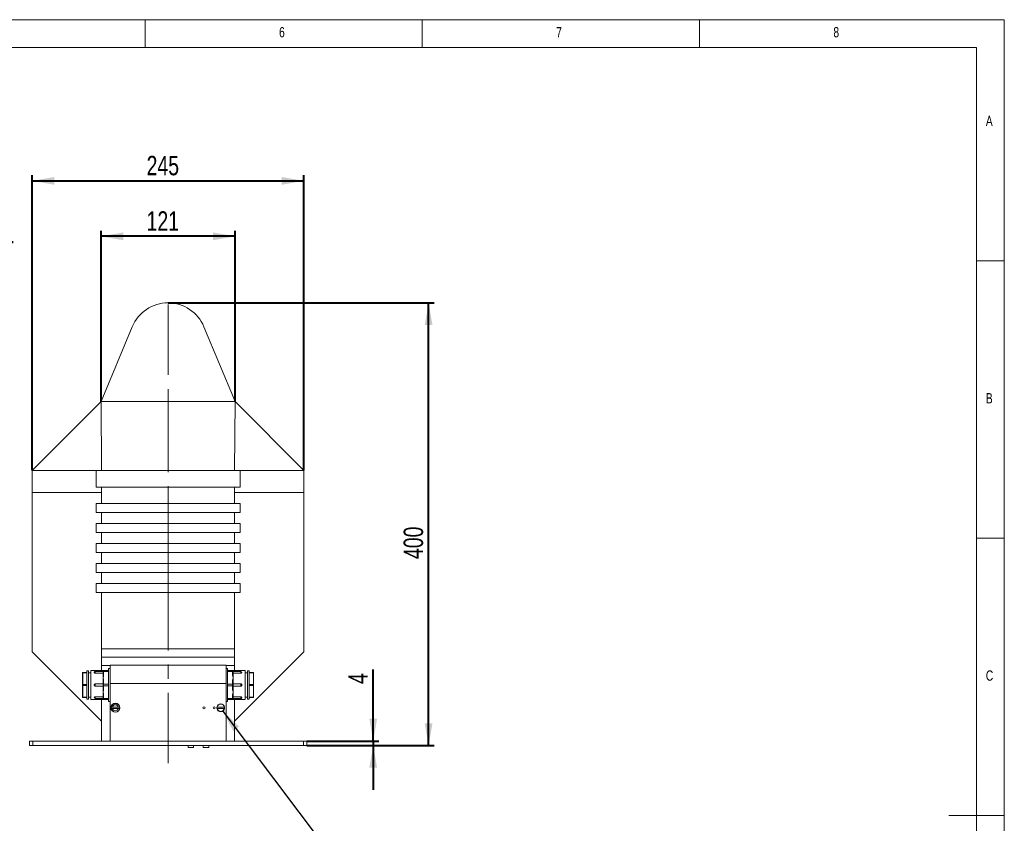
# Model space of a CAD drawing. Header units: millimetres. Extents: x 5 to 583, y 5 to 292.
# Tile 7 of 8: x 237 to 415, y 147 to 292. Entities that reach past the tile are written whole.
import ezdxf

# ---------------------------------------------------------------- set-up
doc = ezdxf.new("R2010")
doc.units = ezdxf.units.MM
doc.linetypes.add('CENTERX2', pattern=[20.32, 12.7, -2.54, 2.54, -2.54])
doc.layers.add('KÓTY_DO_VÝKRESŮ_NA_WEB', color=7, linetype='Continuous', lineweight=40)
doc.styles.add('SLDTEXTSTYLE0', font='TXT', dxfattribs={"width": 0.75})
doc.styles.add('SLDTEXTSTYLE4', font='TXT', dxfattribs={"width": 0.75, "bigfont": 'bigfont'})
doc.dimstyles.new('SLDDIMSTYLE0', dxfattribs={"dimtxt": 3.5, "dimasz": 4, "dimexe": 0, "dimexo": 0.0625, "dimgap": 0.875, "dimtad": 1, "dimdec": 1, "dimlfac": 5, "dimrnd": 1e-09, "dimzin": 12, "dimdsep": 46, "dimtxsty": 'SLDTEXTSTYLE0', "dimsah": 1, "dimcen": 0.09, "dimadec": 0, "dimazin": 3, "dimtfac": 1, "dimtofl": 0, "dimtmove": 0, "dimatfit": 3, "dimfxl": 1, "dimfrac": 2, "dimtolj": 1, "dimtzin": 12, "dimarcsym": 0})
doc.dimstyles.new('SLDDIMSTYLE1', dxfattribs={"dimtxt": 3.5, "dimasz": 4, "dimexe": 0, "dimexo": 0.0625, "dimgap": 0.875, "dimtad": 1, "dimdec": 1, "dimlfac": 5, "dimrnd": 1e-09, "dimzin": 12, "dimdsep": 46, "dimtxsty": 'SLDTEXTSTYLE0', "dimsah": 1, "dimcen": 0.09, "dimadec": 0, "dimazin": 3, "dimtfac": 1, "dimtmove": 0, "dimatfit": 0, "dimfxl": 1, "dimfrac": 2, "dimtolj": 1, "dimtzin": 12, "dimarcsym": 0})
doc.dimstyles.new('SLDDIMSTYLE2', dxfattribs={"dimtxt": 0.18, "dimasz": 4, "dimexe": 0, "dimexo": 0.0625, "dimgap": 0, "dimtad": 0, "dimtih": 1, "dimtoh": 1, "dimdec": 0, "dimrnd": 1e-09, "dimzin": 0, "dimdsep": 46, "dimtxsty": 'Standard', "dimsah": 1, "dimcen": 0.09, "dimadec": 0, "dimazin": 0, "dimtfac": 4, "dimtdec": 0, "dimtofl": 0, "dimtmove": 0, "dimatfit": 3, "dimfxl": 1, "dimfrac": 2, "dimtolj": 1, "dimtzin": 0, "dimarcsym": 0})

# ---------------------------------------------------------------- blocks, each defined once
blk = doc.blocks.new('SW_NOTE_3')
at = {"layer": 'KÓTY_DO_VÝKRESŮ_NA_WEB', "color": 0}
for p, q in [((0, 0), (38.9, 0)), ((38.9, 0), (0, 0)), ((0, 0), (38.9, 0)), ((38.9, 0), (0, 0)), ((0, 0), (38.9, 0)), ((38.9, 0), (0, 0))]:
    blk.add_line(p, q, dxfattribs=at)
at = {"layer": 'KÓTY_DO_VÝKRESŮ_NA_WEB', "color": 0, "char_height": 3.5, "attachment_point": 1}
for s, insert, style in [('Pevný kontakt', (0.05, 13.62), 'SLDTEXTSTYLE0'), ('Fixed contact', (0.05, 9.09), 'SLDTEXTSTYLE0'), ('\\M+18447\\M+18475\\M+18483\\M+18484\\M+1847B\\M+18479\\M+1847A \\M+1847B\\M+18480\\M+1847E\\M+18484\\M+18470\\M+1847B\\M+18484', (0.05, 4.57), 'SLDTEXTSTYLE4')]:
    blk.add_mtext(s, dxfattribs=dict(at, insert=insert, style=style))
blk = doc.blocks.new('_D_17')
at = {"layer": 'KÓTY_DO_VÝKRESŮ_NA_WEB'}
for p, q in [((252.05, 223.15), (252.05, 253.94)), ((276.25, 252.94), (252.05, 252.94)), ((276.25, 223.15), (276.25, 253.94))]:
    blk.add_line(p, q, dxfattribs=at)
for points in [[(252.05, 252.94), (256.05, 252.24), (256.05, 253.64)], [(276.25, 252.94), (272.25, 253.64), (272.25, 252.24)]]:
    blk.add_solid(points, dxfattribs=at)
at = {"layer": 'KÓTY_DO_VÝKRESŮ_NA_WEB', "insert": (260.27, 257.45), "char_height": 3.5, "attachment_point": 1, "style": 'SLDTEXTSTYLE0'}
blk.add_mtext('121', dxfattribs=at)
blk = doc.blocks.new('_D_18')
at = {"layer": 'KÓTY_DO_VÝKRESŮ_NA_WEB'}
for p, q in [((239.65, 210.75), (239.65, 263.94)), ((239.65, 262.94), (288.65, 262.94)), ((288.65, 210.75), (288.65, 263.94))]:
    blk.add_line(p, q, dxfattribs=at)
for points in [[(239.65, 262.94), (243.65, 262.24), (243.65, 263.64)], [(288.65, 262.94), (284.65, 263.64), (284.65, 262.24)]]:
    blk.add_solid(points, dxfattribs=at)
at = {"layer": 'KÓTY_DO_VÝKRESŮ_NA_WEB', "insert": (260.27, 267.45), "char_height": 3.5, "attachment_point": 1, "style": 'SLDTEXTSTYLE0'}
blk.add_mtext('245', dxfattribs=at)
blk = doc.blocks.new('_D_19')
at = {"layer": 'KÓTY_DO_VÝKRESŮ_NA_WEB'}
for p, q in [((301.15, 161.94), (301.15, 174.81)), ((289.16, 161.94), (302.15, 161.94)), ((301.15, 161.94), (301.15, 161.14)), ((289.16, 161.14), (302.15, 161.14)), ((301.15, 161.14), (301.15, 153.14))]:
    blk.add_line(p, q, dxfattribs=at)
for points in [[(301.15, 161.94), (301.85, 165.94), (300.45, 165.94)], [(301.15, 161.14), (300.45, 157.14), (301.85, 157.14)]]:
    blk.add_solid(points, dxfattribs=at)
at = {"layer": 'KÓTY_DO_VÝKRESŮ_NA_WEB', "insert": (296.64, 172.23), "char_height": 3.5, "attachment_point": 1, "rotation": 90, "style": 'SLDTEXTSTYLE0'}
blk.add_mtext('4', dxfattribs=at)
blk = doc.blocks.new('_D_20')
at = {"layer": 'KÓTY_DO_VÝKRESŮ_NA_WEB'}
for p, q in [((264.16, 240.94), (312.15, 240.94)), ((311.15, 161.14), (311.15, 240.94)), ((289.16, 161.14), (312.15, 161.14))]:
    blk.add_line(p, q, dxfattribs=at)
for points in [[(311.15, 240.94), (310.45, 236.94), (311.85, 236.94)], [(311.15, 161.14), (311.85, 165.14), (310.45, 165.14)]]:
    blk.add_solid(points, dxfattribs=at)
at = {"layer": 'KÓTY_DO_VÝKRESŮ_NA_WEB', "insert": (306.64, 194.75), "char_height": 3.5, "attachment_point": 1, "rotation": 90, "style": 'SLDTEXTSTYLE0'}
blk.add_mtext('400', dxfattribs=at)

msp = doc.modelspace()

# ---------------------------------------------------------------- linework, layer by layer
at = {"color": 7, "linetype": 'Continuous', "lineweight": 0}
for p, q in [((415, 292), (5, 292)), ((260, 287), (260, 292)), ((310, 292), (310, 287)), ((360, 287), (360, 292)), ((415, 5), (415, 292)), ((410, 287), (10, 287)), ((410, 287), (410, 10)), ((415, 248.5), (410, 248.5)), ((410, 198.5), (415, 198.5)), ((415, 148.5), (405, 148.5))]:
    msp.add_line(p, q, dxfattribs=at)
at = {"color": 7, "linetype": 'Continuous', "lineweight": 15}
for p, q in [((257.689, 236.64), (252.048, 223.141)), ((270.607, 236.64), (276.248, 223.141)), ((239.648, 210.741), (252.048, 223.141)), ((276.248, 223.141), (252.048, 223.141)), ((252.048, 223.141), (252.148, 210.741)), ((276.248, 223.141), (276.148, 210.741)), ((288.648, 210.741), (276.248, 223.141)), ((239.648, 210.741), (239.648, 206.741)), ((251.148, 210.741), (239.648, 210.741)), ((251.148, 210.741), (277.148, 210.741)), ((251.148, 210.741), (251.148, 207.741)), ((277.148, 207.741), (277.148, 210.741)), ((277.148, 210.741), (288.648, 210.741)), ((288.648, 210.741), (288.648, 206.741)), ((239.648, 206.741), (252.148, 206.741)), ((239.648, 206.741), (239.648, 178.041)), ((251.148, 207.741), (277.148, 207.741)), ((252.148, 207.741), (252.148, 206.741)), ((252.148, 204.741), (252.148, 206.741)), ((276.148, 207.741), (276.148, 206.741)), ((276.148, 204.741), (276.148, 206.741)), ((276.148, 206.741), (288.648, 206.741)), ((288.648, 206.741), (288.648, 178.041)), ((251.148, 204.741), (251.148, 203.141)), ((251.148, 204.741), (277.148, 204.741)), ((277.148, 203.141), (277.148, 204.741)), ((251.148, 203.141), (277.148, 203.141)), ((252.148, 201.141), (252.148, 203.141)), ((276.148, 201.141), (276.148, 203.141)), ((251.148, 201.141), (277.148, 201.141)), ((251.148, 201.141), (251.148, 199.541)), ((277.148, 199.541), (277.148, 201.141)), ((251.148, 199.541), (277.148, 199.541)), ((252.148, 197.541), (252.148, 199.541)), ((276.148, 197.541), (276.148, 199.541)), ((251.148, 197.541), (251.148, 195.941)), ((251.148, 197.541), (277.148, 197.541)), ((277.148, 195.941), (277.148, 197.541)), ((251.148, 195.941), (277.148, 195.941)), ((252.148, 193.941), (252.148, 195.941)), ((276.148, 193.941), (276.148, 195.941)), ((251.148, 193.941), (277.148, 193.941)), ((251.148, 193.941), (251.148, 192.341)), ((277.148, 192.341), (277.148, 193.941)), ((251.148, 192.341), (277.148, 192.341)), ((252.148, 190.341), (252.148, 192.341)), ((276.148, 190.341), (276.148, 192.341)), ((251.148, 190.341), (251.148, 188.741)), ((251.148, 190.341), (277.148, 190.341)), ((277.148, 188.741), (277.148, 190.341)), ((251.148, 188.741), (277.148, 188.741)), ((252.148, 178.541), (252.148, 188.741)), ((276.148, 178.541), (276.148, 188.741)), ((239.648, 178.041), (252.148, 165.541)), ((252.148, 178.541), (276.148, 178.541)), ((252.148, 177.041), (252.148, 178.541)), ((276.148, 178.541), (276.148, 177.041)), ((276.148, 165.541), (288.648, 178.041)), ((252.148, 177.041), (276.148, 177.041)), ((252.148, 175.541), (252.148, 177.041)), ((276.148, 177.041), (276.148, 175.541)), ((248.718, 174.193), (248.718, 174.269)), ((248.718, 172.115), (248.718, 174.193)), ((248.758, 174.304), (248.758, 174.309)), ((248.758, 174.309), (249.518, 174.309)), ((248.758, 174.304), (248.758, 174.228)), ((249.518, 174.304), (248.758, 174.304)), ((248.758, 174.213), (248.758, 174.228)), ((248.758, 174.228), (249.518, 174.228)), ((248.758, 174.213), (248.758, 172.135)), ((249.518, 174.213), (248.758, 174.213)), ((249.818, 174.61), (249.518, 174.61)), ((249.518, 174.61), (249.518, 174.308)), ((249.518, 174.308), (249.518, 174.304)), ((249.518, 174.304), (249.518, 174.266)), ((249.518, 174.266), (249.518, 174.228)), ((249.518, 174.228), (249.518, 174.221)), ((249.518, 174.221), (249.518, 172.126)), ((249.818, 174.61), (249.818, 169.468)), ((250.218, 174.239), (249.818, 174.239)), ((252.418, 174.637), (250.218, 174.637)), ((250.218, 169.441), (250.218, 174.637)), ((252.418, 174.489), (251.018, 174.489)), ((251.018, 174.489), (251.018, 174.183)), ((251.018, 174.183), (252.418, 174.183)), ((252.148, 175.541), (253.698, 175.541)), ((252.148, 174.637), (252.148, 175.541)), ((252.418, 174.537), (252.418, 174.637)), ((252.418, 174.391), (252.418, 174.537)), ((252.418, 173.907), (252.418, 174.391)), ((252.518, 174.637), (252.518, 174.464)), ((252.518, 174.637), (253.418, 174.637)), ((252.518, 174.464), (252.518, 173.957)), ((252.518, 174.464), (253.418, 174.464)), ((253.698, 175.039), (253.418, 175.039)), ((253.418, 169.039), (253.418, 175.039)), ((253.698, 175.639), (274.598, 175.639)), ((253.698, 172.339), (253.698, 175.639)), ((274.598, 172.339), (274.598, 175.639)), ((274.598, 175.541), (276.148, 175.541)), ((274.878, 175.039), (274.598, 175.039)), ((274.878, 175.039), (274.878, 169.039)), ((275.778, 174.637), (274.878, 174.637)), ((275.778, 174.464), (274.878, 174.464)), ((275.778, 174.464), (275.778, 174.637)), ((275.778, 173.957), (275.778, 174.464)), ((278.078, 174.637), (275.878, 174.637)), ((275.878, 174.637), (275.878, 174.537)), ((275.878, 174.537), (275.878, 174.391)), ((277.278, 174.489), (275.878, 174.489)), ((275.878, 174.391), (275.878, 173.907)), ((275.878, 174.183), (277.278, 174.183)), ((276.148, 174.637), (276.148, 175.541)), ((277.278, 174.183), (277.278, 174.489)), ((278.078, 174.637), (278.078, 169.441)), ((278.478, 174.239), (278.078, 174.239)), ((278.778, 174.61), (278.478, 174.61)), ((278.478, 172.039), (278.478, 174.61)), ((278.778, 174.308), (278.778, 174.61)), ((278.778, 174.309), (279.538, 174.309)), ((278.778, 174.304), (278.778, 174.308)), ((278.778, 174.266), (278.778, 174.304)), ((279.538, 174.304), (278.778, 174.304)), ((278.778, 174.228), (278.778, 174.266)), ((278.778, 174.221), (278.778, 174.228)), ((278.778, 174.228), (279.538, 174.228)), ((278.778, 172.126), (278.778, 174.221)), ((279.538, 174.213), (278.778, 174.213)), ((279.538, 174.309), (279.538, 174.304)), ((279.538, 174.228), (279.538, 174.304)), ((279.538, 174.228), (279.538, 174.213)), ((279.538, 172.135), (279.538, 174.213)), ((279.578, 174.269), (279.578, 174.193)), ((279.578, 174.193), (279.578, 172.115)), ((252.418, 173.338), (252.418, 173.907)), ((252.418, 172.67), (252.418, 173.338)), ((252.418, 172.186), (252.418, 172.67)), ((252.518, 172.72), (252.518, 172.212)), ((253.698, 172.339), (274.598, 172.339)), ((253.698, 161.941), (253.698, 172.339)), ((274.598, 161.941), (274.598, 172.339)), ((275.778, 172.212), (275.778, 172.72)), ((275.878, 173.907), (275.878, 173.338)), ((275.878, 173.338), (275.878, 172.67)), ((275.878, 172.67), (275.878, 172.186)), ((248.758, 172.115), (248.718, 172.115)), ((248.718, 171.963), (248.718, 172.115)), ((248.718, 171.963), (248.758, 171.963)), ((248.718, 169.885), (248.718, 171.963)), ((248.758, 172.115), (248.758, 172.135)), ((248.758, 172.135), (249.518, 172.135)), ((249.518, 172.115), (248.758, 172.115)), ((248.758, 172.115), (248.758, 171.963)), ((248.758, 171.943), (248.758, 171.963)), ((248.758, 171.963), (249.518, 171.963)), ((249.518, 171.943), (248.758, 171.943)), ((248.758, 171.943), (248.758, 169.865)), ((249.518, 172.126), (249.518, 172.115)), ((249.518, 172.115), (249.518, 172.039)), ((249.518, 172.039), (249.518, 171.963)), ((249.518, 171.963), (249.518, 171.953)), ((249.518, 171.953), (249.518, 169.857)), ((252.418, 172.239), (251.018, 172.239)), ((251.018, 172.239), (251.018, 171.839)), ((251.018, 171.839), (252.418, 171.839)), ((252.418, 171.893), (252.418, 172.186)), ((252.418, 171.408), (252.418, 171.893)), ((252.418, 170.74), (252.418, 171.408)), ((252.418, 170.172), (252.418, 170.74)), ((252.518, 172.212), (252.518, 171.866)), ((252.518, 172.212), (253.418, 172.212)), ((252.518, 171.866), (253.418, 171.866)), ((252.518, 171.866), (252.518, 171.358)), ((275.778, 172.212), (274.878, 172.212)), ((275.778, 171.866), (274.878, 171.866)), ((275.778, 171.866), (275.778, 172.212)), ((275.778, 171.358), (275.778, 171.866)), ((277.278, 172.239), (275.878, 172.239)), ((275.878, 172.186), (275.878, 171.893)), ((275.878, 171.893), (275.878, 171.408)), ((275.878, 171.839), (277.278, 171.839)), ((275.878, 171.408), (275.878, 170.74)), ((275.878, 170.74), (275.878, 170.172)), ((277.278, 171.839), (277.278, 172.239)), ((278.478, 169.468), (278.478, 172.039)), ((278.778, 172.135), (279.538, 172.135)), ((278.778, 172.115), (278.778, 172.126)), ((279.538, 172.115), (278.778, 172.115)), ((278.778, 172.039), (278.778, 172.115)), ((278.778, 171.963), (278.778, 172.039)), ((278.778, 171.963), (279.538, 171.963)), ((278.778, 171.953), (278.778, 171.963)), ((278.778, 169.857), (278.778, 171.953)), ((279.538, 171.943), (278.778, 171.943)), ((279.538, 172.135), (279.538, 172.115)), ((279.538, 171.963), (279.538, 172.115)), ((279.578, 172.115), (279.538, 172.115)), ((279.538, 171.963), (279.578, 171.963)), ((279.538, 171.963), (279.538, 171.943)), ((279.538, 169.865), (279.538, 171.943)), ((279.578, 172.115), (279.578, 171.963)), ((279.578, 171.963), (279.578, 169.885)), ((248.718, 169.809), (248.718, 169.885)), ((248.758, 169.865), (249.518, 169.865)), ((248.758, 169.851), (248.758, 169.865)), ((249.518, 169.851), (248.758, 169.851)), ((248.758, 169.851), (248.758, 169.775)), ((248.758, 169.775), (249.518, 169.775)), ((248.758, 169.769), (248.758, 169.775)), ((249.518, 169.769), (248.758, 169.769)), ((249.518, 169.857), (249.518, 169.851)), ((249.518, 169.851), (249.518, 169.813)), ((249.518, 169.813), (249.518, 169.775)), ((249.518, 169.775), (249.518, 169.771)), ((249.518, 169.771), (249.518, 169.468)), ((249.518, 169.468), (249.818, 169.468)), ((249.818, 169.839), (250.218, 169.839)), ((250.218, 169.441), (252.418, 169.441)), ((252.418, 169.896), (251.018, 169.896)), ((251.018, 169.896), (251.018, 169.589)), ((251.018, 169.589), (252.418, 169.589)), ((252.148, 161.941), (252.148, 169.441)), ((252.418, 169.688), (252.418, 170.172)), ((252.418, 169.541), (252.418, 169.688)), ((252.418, 169.441), (252.418, 169.541)), ((252.518, 170.122), (252.518, 169.614)), ((252.518, 169.614), (253.418, 169.614)), ((252.518, 169.614), (252.518, 169.441)), ((252.518, 169.441), (253.418, 169.441)), ((253.418, 169.039), (253.698, 169.039)), ((274.598, 169.039), (274.878, 169.039)), ((275.778, 169.614), (274.878, 169.614)), ((275.778, 169.441), (274.878, 169.441)), ((275.778, 169.614), (275.778, 170.122)), ((275.778, 169.441), (275.778, 169.614)), ((275.878, 170.172), (275.878, 169.688)), ((277.278, 169.896), (275.878, 169.896)), ((275.878, 169.688), (275.878, 169.541)), ((275.878, 169.589), (277.278, 169.589)), ((275.878, 169.541), (275.878, 169.441)), ((275.878, 169.441), (278.078, 169.441)), ((276.148, 161.941), (276.148, 169.441)), ((277.278, 169.589), (277.278, 169.896)), ((278.078, 169.839), (278.478, 169.839)), ((278.478, 169.468), (278.778, 169.468)), ((278.778, 169.865), (279.538, 169.865)), ((278.778, 169.851), (278.778, 169.857)), ((279.538, 169.851), (278.778, 169.851)), ((278.778, 169.813), (278.778, 169.851)), ((278.778, 169.775), (278.778, 169.813)), ((278.778, 169.775), (279.538, 169.775)), ((278.778, 169.771), (278.778, 169.775)), ((278.778, 169.468), (278.778, 169.771)), ((279.538, 169.769), (278.778, 169.769)), ((279.538, 169.865), (279.538, 169.851)), ((279.538, 169.775), (279.538, 169.851)), ((279.538, 169.775), (279.538, 169.769)), ((279.578, 169.885), (279.578, 169.809)), ((255.167, 168.061), (254.118, 168.061)), ((254.118, 167.821), (255.167, 167.821)), ((273.004, 168.061), (274.302, 168.061)), ((273.004, 167.821), (274.302, 167.821)), ((239.148, 161.141), (239.148, 161.941)), ((239.148, 161.941), (239.748, 161.941)), ((239.748, 161.941), (239.748, 161.141)), ((288.548, 161.941), (239.748, 161.941)), ((288.548, 161.141), (288.548, 161.941)), ((288.548, 161.941), (289.148, 161.941)), ((289.148, 161.941), (289.148, 161.141)), ((239.748, 161.141), (239.148, 161.141)), ((239.748, 161.141), (288.548, 161.141)), ((267.758, 161.141), (267.758, 160.761)), ((267.758, 160.761), (268.758, 160.761)), ((268.758, 160.761), (268.758, 161.141)), ((270.498, 161.141), (270.498, 160.761)), ((270.498, 160.761), (271.498, 160.761)), ((271.498, 160.761), (271.498, 161.141)), ((289.148, 161.141), (288.548, 161.141))]:
    msp.add_line(p, q, dxfattribs=at)
at = {"color": 7, "linetype": 'Continuous', "lineweight": 15, "flags": 128}
for points in [[(248.758, 174.213), (248.75, 174.213), (248.743, 174.212), (248.736, 174.21), (248.73, 174.208), (248.725, 174.205), (248.721, 174.201), (248.719, 174.197), (248.718, 174.193)], [(279.578, 174.193), (279.577, 174.197), (279.575, 174.201), (279.571, 174.205), (279.566, 174.208), (279.56, 174.21), (279.553, 174.212), (279.546, 174.213), (279.538, 174.213)], [(252.418, 173.907), (252.42, 173.916), (252.425, 173.926), (252.435, 173.934), (252.447, 173.942), (252.462, 173.948), (252.48, 173.953), (252.498, 173.956), (252.518, 173.957)], [(252.518, 172.72), (252.498, 172.719), (252.48, 172.716), (252.462, 172.712), (252.447, 172.705), (252.435, 172.698), (252.425, 172.689), (252.42, 172.68), (252.418, 172.67)], [(275.778, 173.957), (275.797, 173.956), (275.816, 173.953), (275.833, 173.948), (275.849, 173.942), (275.861, 173.934), (275.87, 173.926), (275.876, 173.916), (275.878, 173.907)], [(275.778, 172.72), (275.797, 172.719), (275.816, 172.716), (275.833, 172.712), (275.849, 172.705), (275.861, 172.698), (275.87, 172.689), (275.876, 172.68), (275.878, 172.67)], [(248.718, 172.115), (248.719, 172.119), (248.721, 172.123), (248.725, 172.126), (248.73, 172.129), (248.736, 172.132), (248.743, 172.134), (248.75, 172.135), (248.758, 172.135)], [(248.758, 171.943), (248.75, 171.944), (248.743, 171.945), (248.736, 171.947), (248.73, 171.949), (248.725, 171.952), (248.721, 171.956), (248.719, 171.959), (248.718, 171.963)], [(252.518, 171.358), (252.498, 171.359), (252.48, 171.362), (252.462, 171.367), (252.447, 171.373), (252.435, 171.381), (252.425, 171.389), (252.42, 171.399), (252.418, 171.408)], [(275.778, 171.358), (275.797, 171.359), (275.816, 171.362), (275.833, 171.367), (275.849, 171.373), (275.861, 171.381), (275.87, 171.389), (275.876, 171.399), (275.878, 171.408)], [(279.538, 172.135), (279.546, 172.135), (279.553, 172.134), (279.56, 172.132), (279.566, 172.129), (279.571, 172.126), (279.575, 172.123), (279.577, 172.119), (279.578, 172.115)], [(279.578, 171.963), (279.577, 171.959), (279.575, 171.956), (279.571, 171.952), (279.566, 171.949), (279.56, 171.947), (279.553, 171.945), (279.546, 171.944), (279.538, 171.943)], [(248.718, 169.885), (248.719, 169.881), (248.721, 169.878), (248.725, 169.874), (248.73, 169.871), (248.736, 169.869), (248.743, 169.867), (248.75, 169.866), (248.758, 169.865)], [(252.518, 170.122), (252.498, 170.123), (252.48, 170.126), (252.462, 170.13), (252.447, 170.137), (252.435, 170.144), (252.425, 170.153), (252.42, 170.162), (252.418, 170.172)], [(275.878, 170.172), (275.876, 170.162), (275.87, 170.153), (275.861, 170.144), (275.849, 170.137), (275.833, 170.13), (275.816, 170.126), (275.797, 170.123), (275.778, 170.122)], [(279.538, 169.865), (279.546, 169.866), (279.553, 169.867), (279.56, 169.869), (279.566, 169.871), (279.571, 169.874), (279.575, 169.878), (279.577, 169.881), (279.578, 169.885)]]:
    msp.add_lwpolyline(points, dxfattribs=at)
at = {"color": 7, "linetype": 'Continuous', "lineweight": 15}
for centre, radius in [((254.643, 167.941), 0.8), ((254.643, 167.941), 0.777), ((270.618, 167.921), 0.19), ((272.458, 167.921), 0.19)]:
    msp.add_circle(centre, radius, dxfattribs=at)
for centre, radius, start, end in [((264.148, 233.941), 7, 22.68013, 157.31987), ((248.758, 174.269), 0.04, 90, 180), ((248.755, 174.266), 0.0376, 86.19127, 175.59652), ((248.755, 174.191), 0.0376, 86.18899, 175.59637), ((251.018, 174.289), 0.2, 90, 180.0595), ((252.518, 174.537), 0.1, 90, 180), ((275.778, 174.537), 0.1, 0, 90), ((277.278, 174.289), 0.2, 0.05712, 90), ((279.538, 174.269), 0.04, 0, 90), ((279.54, 174.266), 0.0376, 4.40348, 93.80873), ((279.54, 174.191), 0.0376, 4.40363, 93.81101), ((248.755, 169.888), 0.0376, 184.40605, 273.80859), ((248.755, 169.812), 0.0376, 184.40363, 273.81101), ((248.758, 169.809), 0.04, 180, 270), ((251.018, 169.789), 0.2, 180.05712, 270), ((252.518, 169.541), 0.1, 180, 270), ((275.778, 169.541), 0.1, 270, 0), ((277.278, 169.789), 0.2, 270, 0.0595), ((279.54, 169.888), 0.0376, 266.19141, 355.59395), ((279.54, 169.812), 0.0376, 266.18899, 355.59637), ((279.538, 169.809), 0.04, 270, 0), ((254.643, 167.941), 0.775, 171.08942, 188.91058), ((254.643, 167.941), 0.538, 12.88604, 167.11396), ((254.643, 167.941), 0.538, 192.88604, 347.11396), ((254.643, 167.941), 0.775, 351.08942, 8.91058), ((273.653, 167.941), 0.7, 170.12911, 189.87089), ((273.653, 167.941), 0.7, 9.87089, 170.12911), ((273.653, 167.941), 0.7, 189.87089, 350.12911), ((273.653, 167.941), 0.66, 10.47568, 169.52432), ((273.653, 167.941), 0.66, 190.47568, 349.52432), ((273.653, 167.941), 0.7, 350.12911, 9.87089)]:
    msp.add_arc(centre, radius, start, end, dxfattribs=at)
for centre, ratio, start_param, end_param in [((252.518, 174.391), 0.7320508, 1.5707963, 3.1415927), ((275.778, 174.391), 0.7320508, 0, 1.5707963), ((252.518, 172.186), 0.2679492, 1.5707963, 3.1415927), ((252.518, 171.893), 0.2679492, 3.1415927, 4.712389), ((275.778, 172.186), 0.2679492, 0, 1.5707963), ((275.778, 171.893), 0.2679492, 4.712389, 6.2831853), ((252.518, 169.688), 0.7320508, 3.1415927, 4.712389), ((275.778, 169.688), 0.7320508, 4.712389, 6.2831853)]:
    msp.add_ellipse(centre, major_axis=(0.1, 0), ratio=ratio, start_param=start_param, end_param=end_param, dxfattribs=at)
for points, knots in [([(251.018, 174.183), (250.995, 174.184), (250.95, 174.186), (250.891, 174.206), (250.845, 174.233), (250.821, 174.263), (250.819, 174.282), (250.818, 174.289)], [0, 0, 0, 0, 0.2145863, 0.4291645, 0.6438276, 0.8584377, 1, 1, 1, 1]), ([(277.478, 174.289), (277.476, 174.278), (277.471, 174.255), (277.437, 174.223), (277.386, 174.198), (277.33, 174.185), (277.293, 174.183), (277.278, 174.183)], [0, 0, 0, 0, 0.214191, 0.4283687, 0.6427743, 0.8574249, 1, 1, 1, 1]), ([(252.518, 173.957), (252.515, 173.899), (252.504, 173.692), (252.452, 173.487), (252.418, 173.34), (252.418, 173.338)], [0, 0, 0, 0, 0.2776284, 0.993804, 1, 1, 1, 1]), ([(252.418, 173.338), (252.418, 173.337), (252.452, 173.189), (252.504, 172.985), (252.515, 172.778), (252.518, 172.72)], [0, 0, 0, 0, 0.0061923, 0.7223711, 1, 1, 1, 1]), ([(275.878, 173.338), (275.878, 173.34), (275.843, 173.487), (275.791, 173.692), (275.781, 173.899), (275.778, 173.957)], [0, 0, 0, 0, 0.006196, 0.7223716, 1, 1, 1, 1]), ([(275.778, 172.72), (275.781, 172.778), (275.791, 172.985), (275.843, 173.189), (275.878, 173.337), (275.878, 173.338)], [0, 0, 0, 0, 0.2776289, 0.9938077, 1, 1, 1, 1]), ([(250.818, 172.039), (250.82, 172.062), (250.824, 172.107), (250.859, 172.166), (250.909, 172.212), (250.966, 172.236), (251.003, 172.238), (251.018, 172.239)], [0, 0, 0, 0, 0.21419, 0.4283706, 0.6427726, 0.8574244, 1, 1, 1, 1]), ([(251.018, 171.839), (250.995, 171.842), (250.95, 171.846), (250.891, 171.88), (250.845, 171.931), (250.821, 171.987), (250.819, 172.024), (250.818, 172.039)], [0, 0, 0, 0, 0.214586, 0.4291669, 0.6438272, 0.8584338, 1, 1, 1, 1]), ([(252.518, 171.358), (252.515, 171.301), (252.504, 171.094), (252.452, 170.889), (252.418, 170.742), (252.418, 170.74)], [0, 0, 0, 0, 0.2776284, 0.993806, 1, 1, 1, 1]), ([(252.418, 170.74), (252.418, 170.739), (252.452, 170.591), (252.504, 170.387), (252.515, 170.18), (252.518, 170.122)], [0, 0, 0, 0, 0.006196, 0.7223716, 1, 1, 1, 1]), ([(275.878, 170.74), (275.878, 170.742), (275.843, 170.889), (275.791, 171.094), (275.781, 171.301), (275.778, 171.358)], [0, 0, 0, 0, 0.006194, 0.7223716, 1, 1, 1, 1]), ([(275.778, 170.122), (275.781, 170.18), (275.791, 170.387), (275.843, 170.591), (275.878, 170.739), (275.878, 170.74)], [0, 0, 0, 0, 0.2776284, 0.993804, 1, 1, 1, 1]), ([(277.278, 172.239), (277.3, 172.237), (277.345, 172.233), (277.405, 172.198), (277.45, 172.147), (277.474, 172.091), (277.477, 172.054), (277.478, 172.039)], [0, 0, 0, 0, 0.2145853, 0.4291665, 0.6438269, 0.8584336, 1, 1, 1, 1]), ([(277.478, 172.039), (277.476, 172.017), (277.471, 171.972), (277.437, 171.912), (277.386, 171.867), (277.33, 171.843), (277.293, 171.84), (277.278, 171.839)], [0, 0, 0, 0, 0.2141896, 0.4283698, 0.6427745, 0.8574241, 1, 1, 1, 1]), ([(250.818, 169.789), (250.82, 169.801), (250.824, 169.823), (250.859, 169.855), (250.909, 169.88), (250.966, 169.894), (251.003, 169.895), (251.018, 169.896)], [0, 0, 0, 0, 0.2141909, 0.4283684, 0.6427738, 0.8574253, 1, 1, 1, 1]), ([(277.278, 169.896), (277.3, 169.895), (277.345, 169.892), (277.405, 169.873), (277.45, 169.845), (277.474, 169.815), (277.477, 169.797), (277.478, 169.789)], [0, 0, 0, 0, 0.2145854, 0.4291632, 0.6438259, 0.858438, 1, 1, 1, 1]), ([(254.118, 168.061), (254.097, 168.061), (254.047, 168.061), (253.985, 168.061), (253.93, 168.061), (253.893, 168.061), (253.882, 168.061), (253.877, 168.061)], [0, 0, 0, 0, 0.1886429, 0.4374181, 0.5916686, 0.8280344, 1, 1, 1, 1]), ([(253.877, 167.821), (253.878, 167.821), (253.884, 167.821), (253.902, 167.821), (253.944, 167.821), (254.001, 167.821), (254.066, 167.821), (254.106, 167.821), (254.118, 167.821)], [0, 0, 0, 0, 0.0346771, 0.2695606, 0.408585, 0.6497764, 0.8908374, 1, 1, 1, 1]), ([(255.408, 168.061), (255.406, 168.061), (255.398, 168.061), (255.368, 168.061), (255.309, 168.061), (255.239, 168.061), (255.189, 168.061), (255.167, 168.061)], [0, 0, 0, 0, 0.09516, 0.3301829, 0.5663703, 0.8051335, 1, 1, 1, 1]), ([(255.167, 167.821), (255.17, 167.821), (255.201, 167.821), (255.26, 167.821), (255.332, 167.821), (255.387, 167.821), (255.401, 167.821), (255.408, 167.821)], [0, 0, 0, 0, 0.0203994, 0.2733835, 0.5204183, 0.7621438, 1, 1, 1, 1]), ([(273.004, 168.061), (272.999, 168.061), (272.99, 168.061), (272.978, 168.061), (272.968, 168.061), (272.964, 168.061), (272.963, 168.061), (272.963, 168.061)], [0, 0, 0, 0, 0.219089, 0.438244, 0.6555382, 0.8695087, 1, 1, 1, 1]), ([(272.963, 167.821), (272.964, 167.821), (272.965, 167.821), (272.971, 167.821), (272.981, 167.821), (272.993, 167.821), (273.001, 167.821), (273.004, 167.821)], [0, 0, 0, 0, 0.2105969, 0.421134, 0.6330028, 0.8478838, 1, 1, 1, 1]), ([(274.342, 168.061), (274.342, 168.061), (274.341, 168.061), (274.334, 168.061), (274.324, 168.061), (274.313, 168.061), (274.305, 168.061), (274.302, 168.061)], [0, 0, 0, 0, 0.21059643, 0.42113308, 0.63299266, 0.84788409, 1, 1, 1, 1]), ([(274.302, 167.821), (274.306, 167.821), (274.316, 167.821), (274.328, 167.821), (274.337, 167.821), (274.342, 167.821), (274.342, 167.821), (274.342, 167.821)], [0, 0, 0, 0, 0.219089, 0.438244, 0.6555382, 0.8695087, 1, 1, 1, 1])]:
    msp.add_open_spline(points, degree=3, knots=knots, dxfattribs=at)
at = {"layer": 'KÓTY_DO_VÝKRESŮ_NA_WEB', "linetype": 'CENTERX2', "lineweight": 0}
for p, q in [((264.148, 240.64), (264.148, 223.141)), ((264.148, 223.141), (264.148, 206.741)), ((264.148, 197.141), (264.148, 207.141)), ((264.148, 189.941), (264.148, 199.941)), ((264.148, 157.941), (264.148, 192.741))]:
    msp.add_line(p, q, dxfattribs=at)

# ---------------------------------------------------------------- block references
at = {"layer": 'KÓTY_DO_VÝKRESŮ_NA_WEB'}
msp.add_blockref('SW_NOTE_3', (197.294, 251.86), dxfattribs=at)

# ---------------------------------------------------------------- texts
at = {"color": 7, "linetype": 'Continuous', "lineweight": 0, "char_height": 1.852, "attachment_point": 1, "style": 'SLDTEXTSTYLE0'}
for s, insert in [('6', (284.167, 290.668)), ('7', (334.167, 290.668)), ('8', (384.167, 290.668)), ('A', (411.667, 274.668)), ('B', (411.667, 224.668)), ('C', (411.667, 174.668))]:
    msp.add_mtext(s, dxfattribs=dict(at, insert=insert))

# ---------------------------------------------------------------- dimensions: what is measured, and where the dimension line sits
at = {"layer": 'KÓTY_DO_VÝKRESŮ_NA_WEB'}
for base, p1, p2, picture, middle in [((288.648, 262.941), (239.648, 210.741), (288.648, 210.741), '_D_18', (264.148, 262.941)), ((252.048, 252.941), (276.248, 223.141), (252.048, 223.141), '_D_17', (264.148, 252.941))]:
    dim = msp.add_linear_dim(base=base, p1=p1, p2=p2, dimstyle='SLDDIMSTYLE0', dxfattribs=at)
    dim.commit()
    dim.dimension.update_dxf_attribs({"geometry": picture, "text_midpoint": middle, "dimtype": 160})
dim = msp.add_linear_dim(base=(311.148, 240.941), p1=(289.148, 161.141), p2=(264.148, 240.941), angle=90, text='400', dimstyle='SLDDIMSTYLE0', dxfattribs=at)
dim.commit()
dim.dimension.update_dxf_attribs({"geometry": '_D_20', "text_midpoint": (311.148, 198.634), "dimtype": 160})
dim = msp.add_linear_dim(base=(301.148, 161.141), p1=(289.148, 161.941), p2=(289.148, 161.141), angle=90, dimstyle='SLDDIMSTYLE1', dxfattribs=at)
dim.commit()
dim.dimension.update_dxf_attribs({"geometry": '_D_19', "text_midpoint": (301.148, 173.52), "dimtype": 160})

# ---------------------------------------------------------------- leaders
msp.add_leader([(274.012, 167.34), (301.127, 131.342)], dimstyle='SLDDIMSTYLE2', dxfattribs=at)

doc.saveas('drawing.dxf')
